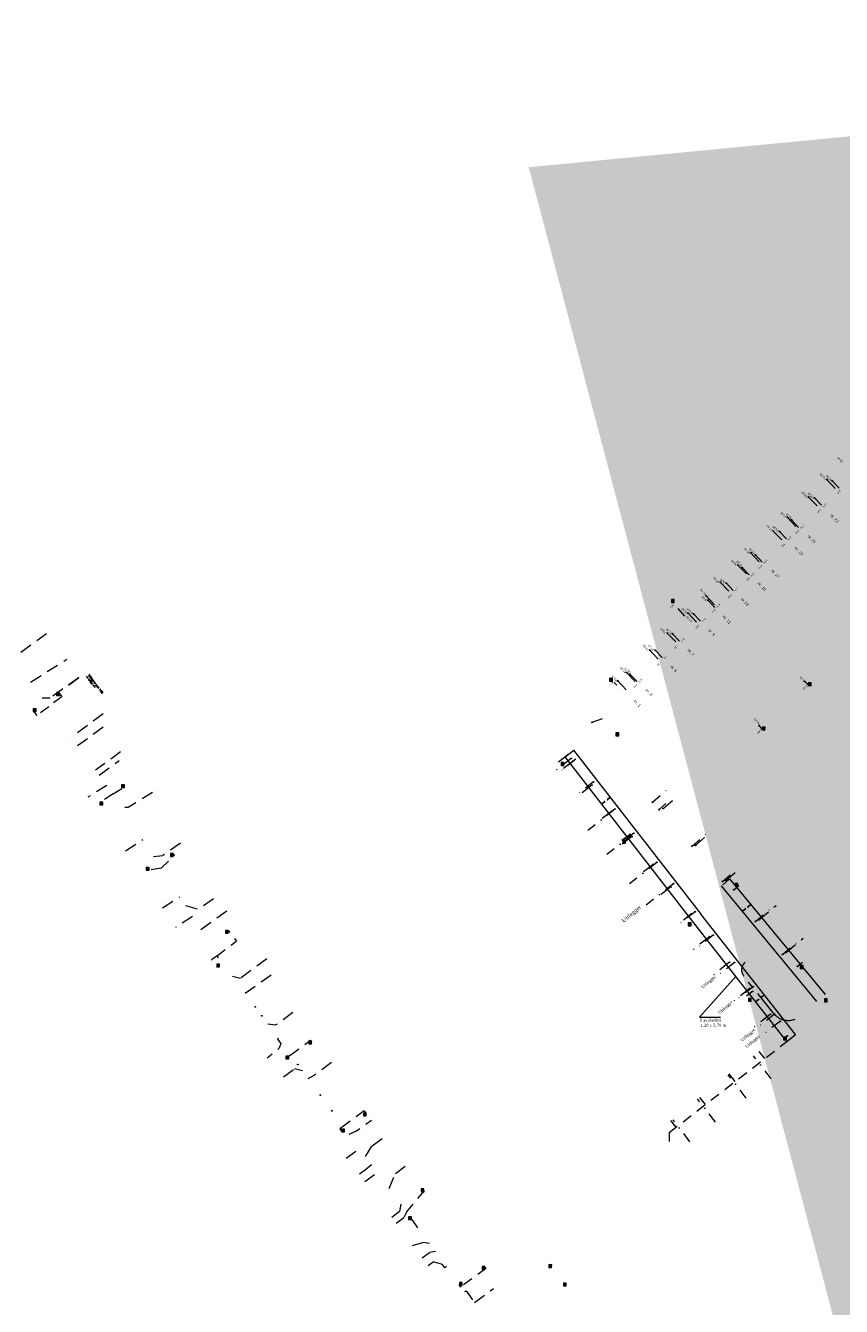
# Model space of a CAD drawing. Header units: inches. Extents: x 0 to 191500, y 0 to 342750.
# Tile 114 of 256: x 185922 to 186122, y 331423 to 331736. Entities that reach past the tile are written whole.
import ezdxf

# ---------------------------------------------------------------- set-up
doc = ezdxf.new("R2010")
doc.units = ezdxf.units.IN
doc.header["$MEASUREMENT"] = 0
for name, pattern in [('RI-DRAINAGE', [19.2, 6, -1.8, 1.8, -1.8, 2.4, -1.8, 1.8, -1.8]), ('RI-HWA_HUISAANSLUITING', [4.8, 3, -1.8]), ('RI-HWA_KOLKAANSLUITING', [4.3, 2.5, -1.8]), ('RI-VWA_HUISAANSLUITING', [6.1, 2.5, -1.8, 0, -1.8])]:
    doc.linetypes.add(name, pattern=pattern)
doc.layers.get('0').update_dxf_attribs({"lineweight": 20})
doc.layers.get('DefPoints').update_dxf_attribs({"lineweight": 20})
for name, color, linetype, lineweight in [('ECW', 150, 'Continuous', 20), ('N-WE-RI-DRAINAGE-G', 90, 'RI-DRAINAGE', 20), ('N-WE-RI-HWA-MAATVOERING-T25', 151, 'Continuous', 20), ('N-WE-RI-HWA_HUISAANSLUITING', 150, 'RI-HWA_HUISAANSLUITING', 20), ('N-WE-RI-HWA_INFILTRATIE', 4, 'Continuous', 20), ('N-WE-RI-HWA_KOLK-S', 150, 'Continuous', 20), ('N-WE-RI-HWA_KOLKAANSLUITING', 150, 'RI-HWA_KOLKAANSLUITING', 20), ('N-WE-RI-HWA_KOLKAANSLUITING_PVC_160-G', 150, 'RI-HWA_KOLKAANSLUITING', 20), ('N-WE-RI-INLAAT', 7, 'Continuous', 20), ('N-WE-RI-VWA-MAATVOERING-T25', 30, 'Continuous', 20), ('N-WE-RI-VWA_HUISAANSLUITING', 20, 'RI-VWA_HUISAANSLUITING', 20), ('Tekst algemeen', 7, 'Continuous', 20)]:
    doc.layers.add(name, color=color, linetype=linetype, lineweight=lineweight)
doc.styles.add('Verdana', font='arial.ttf')
doc.styles.add('vet', font='arial.ttf')
doc.dimstyles.get("Standard").update_dxf_attribs({"dimtxt": 0.18, "dimasz": 0.18, "dimexe": 0.18, "dimexo": 0.0625, "dimgap": 0.09, "dimtad": 0, "dimtih": 1, "dimtoh": 1, "dimdec": 4, "dimzin": 0, "dimdsep": 46, "dimtxsty": 'Standard', "dimcen": 0.09, "dimadec": 0, "dimazin": 0, "dimtfac": 1, "dimtdec": 4, "dimtofl": 0, "dimtmove": 0, "dimatfit": 3, "dimfxl": 1, "dimtolj": 1, "dimtzin": 0, "dimarcsym": 0})
doc.dimstyles.new('Waterblock1OP1', dxfattribs={"dimscale": 3, "dimtxt": 30, "dimasz": 20, "dimexe": 2, "dimexo": 1, "dimgap": 5, "dimtad": 1, "dimdec": 1, "dimdsep": 46, "dimtxsty": 'Verdana', "dimcen": -10, "dimse1": 1, "dimse2": 1, "dimadec": 0, "dimazin": 0, "dimtfac": 1, "dimtdec": 1, "dimtmove": 1, "dimatfit": 3, "dimfxl": 1, "dimtolj": 1, "dimtzin": 0, "dimarcsym": 0})
picture_1 = doc.add_image_def('image1.ecw', size_in_pixel=(220000, 285000))

# ---------------------------------------------------------------- blocks, each defined once
blk = doc.blocks.new('A$C2C270354')
h = blk.add_hatch(color=256)
h.dxf.hatch_style = 1
edge = h.paths.add_edge_path()
edge.add_arc((0, 0), 0.1, 0, 360)
blk.add_circle((0, 0), 0.1)
blk = doc.blocks.new('*D5330')
at = {"layer": 'DefPoints', "color": 0, "transparency": 16777216}
for p in [(186065.36, 331547.23, 62.84), (186063.22, 331545.58, 62.84), (186063.22, 331545.58)]:
    blk.add_point(p, dxfattribs=at)
at = {"layer": 'N-WE-RI-HWA-MAATVOERING-T25', "color": 0, "lineweight": -2, "transparency": 16777216}
for p, q in [((186063.37, 331545.69), (186064.06, 331546.23)), ((186065.21, 331547.12), (186064.52, 331546.59)), ((186065.39, 331547.18), (186065.47, 331547.09)), ((186063.26, 331545.53), (186063.33, 331545.44))]:
    blk.add_line(p, q, dxfattribs=at)
at = {"layer": 'N-WE-RI-HWA-MAATVOERING-T25', "color": 0, "transparency": 16777216}
for points in [[(186065.2, 331547.15), (186065.23, 331547.1), (186065.36, 331547.23)], [(186063.35, 331545.71), (186063.38, 331545.67), (186063.22, 331545.58)]]:
    blk.add_solid(points, dxfattribs=at)
at = {"layer": 'N-WE-RI-HWA-MAATVOERING-T25', "color": 0, "transparency": 16777216, "insert": (186064.29, 331546.41), "char_height": 0.18, "attachment_point": 5}
blk.add_mtext('\\A1;2.7000', dxfattribs=at)
blk = doc.blocks.new('*D5334')
at = {"layer": 'DefPoints', "color": 0, "transparency": 16777216}
for p in [(186100.91, 331497.21, 62.82), (186103.04, 331498.88, 62.82), (186103.04, 331498.88)]:
    blk.add_point(p, dxfattribs=at)
at = {"layer": 'N-WE-RI-HWA-MAATVOERING-T25', "color": 0, "lineweight": -2, "transparency": 16777216}
for p, q in [((186100.95, 331497.16), (186101.02, 331497.07)), ((186101.05, 331497.32), (186101.74, 331497.86)), ((186102.89, 331498.76), (186102.2, 331498.22)), ((186103.07, 331498.83), (186103.15, 331498.73))]:
    blk.add_line(p, q, dxfattribs=at)
at = {"layer": 'N-WE-RI-HWA-MAATVOERING-T25', "color": 0, "transparency": 16777216}
for points in [[(186101.03, 331497.34), (186101.07, 331497.3), (186100.91, 331497.21)], [(186102.88, 331498.79), (186102.91, 331498.74), (186103.04, 331498.88)]]:
    blk.add_solid(points, dxfattribs=at)
at = {"layer": 'N-WE-RI-HWA-MAATVOERING-T25', "color": 0, "transparency": 16777216, "insert": (186101.97, 331498.04), "char_height": 0.18, "attachment_point": 5}
blk.add_mtext('\\A1;2.7000', dxfattribs=at)
blk = doc.blocks.new('*D5335')
at = {"layer": 'DefPoints', "color": 0, "transparency": 16777216}
for p in [(186097.65, 331519.32, 62.59), (186099.73, 331521.04, 62.59), (186099.73, 331521.04)]:
    blk.add_point(p, dxfattribs=at)
at = {"layer": 'N-WE-RI-HWA-MAATVOERING-T25', "color": 0, "lineweight": -2, "transparency": 16777216}
for p, q in [((186099.69, 331521.09), (186099.62, 331521.18)), ((186097.61, 331519.37), (186097.53, 331519.46)), ((186097.79, 331519.43), (186098.47, 331520)), ((186099.59, 331520.92), (186098.91, 331520.36))]:
    blk.add_line(p, q, dxfattribs=at)
at = {"layer": 'N-WE-RI-HWA-MAATVOERING-T25', "color": 0, "transparency": 16777216}
for points in [[(186097.77, 331519.46), (186097.81, 331519.41), (186097.65, 331519.32)], [(186099.57, 331520.95), (186099.61, 331520.9), (186099.73, 331521.04)]]:
    blk.add_solid(points, dxfattribs=at)
at = {"layer": 'N-WE-RI-HWA-MAATVOERING-T25', "color": 0, "transparency": 16777216, "insert": (186098.69, 331520.18), "char_height": 0.18, "attachment_point": 5}
blk.add_mtext('\\A1;2.7000', dxfattribs=at)

msp = doc.modelspace()

# ---------------------------------------------------------------- linework, layer by layer
at = {"layer": 'N-WE-RI-DRAINAGE-G'}
msp.add_line((186105.14588, 331494.48763), (186097.95271, 331503.54171), dxfattribs=at)
for centre, radius, start, end in [((186099.79335, 331505.00316), 2.35028, 128.4492485, 218.4492485), ((186108.9131, 331497.3736), 4.74561, 217.4548288, 308.460686)]:
    msp.add_arc(centre, radius, start, end, dxfattribs=at)
at = {"layer": 'N-WE-RI-HWA_HUISAANSLUITING'}
for p, q in [((186118.28881, 331624.9301), (186121.03444, 331622.02123)), ((186113.83524, 331620.65442), (186116.61138, 331617.77466)), ((186108.66787, 331615.66958), (186111.41071, 331612.75808)), ((186105.21154, 331612.34206), (186107.98052, 331609.45541)), ((186099.68418, 331607.02108), (186102.41623, 331604.09946)), ((186096.56222, 331604.01518), (186099.3095, 331601.10787)), ((186092.23801, 331599.85001), (186094.98977, 331596.94694)), ((186088.76959, 331596.47167), (186091.49928, 331593.54784)), ((186084.35597, 331592.25544), (186087.10132, 331589.3463)), ((186079.26591, 331587.3844), (186082.01708, 331584.48077)), ((186074.96737, 331583.19914), (186077.7337, 331580.30995)), ((186069.31074, 331577.72023), (186072.06743, 331574.82184)), ((186067.15941, 331575.67444), (186069.92073, 331572.78046)), ((186060.88268, 331565.55408, 62.96249), (186063.41541, 331566.48965, 62.96249)), ((186055.0084, 331557.6623, 62.8733), (186052.63787, 331555.82367, 62.8733)), ((186056.23416, 331556.08194, 62.87078), (186052.67836, 331553.32399, 62.87078)), ((186060.83074, 331550.15561, 62.86135), (186057.03788, 331547.2138, 62.86135)), ((186078.279, 331544.45145, 30.9346), (186081.67196, 331547.40743, 30.9346)), ((186065.73376, 331543.83419, 62.85128), (186062.33599, 331541.19881, 62.85128)), ((186070.57549, 331537.59178, 62.84134), (186067.17773, 331534.95641, 62.84134)), ((186086.147, 331535.42035, 62.56421), (186089.53995, 331538.37633, 62.56421)), ((186075.84624, 331530.79625, 62.83052), (186072.60651, 331528.28346, 62.83052)), ((186093.60264, 331526.86256, 62.56421), (186096.9956, 331529.81854, 62.56421)), ((186080.13638, 331525.26501, 62.82172), (186076.89666, 331522.75221, 62.82172)), ((186101.68661, 331517.24201, 53.17728), (186105.91245, 331520.76227, 53.17728)), ((186089.61357, 331513.09526, 62.76209), (186085.67933, 331510.00952, 62.76209)), ((186108.31438, 331509.25345, 43.91141), (186112.54022, 331512.77371, 43.91141)), ((186094.51834, 331506.84181, 62.3628), (186090.58411, 331503.75607, 62.3628)), ((186099.51069, 331500.47671, 62.3628), (186095.57645, 331497.39097, 62.3628)), ((186104.49686, 331494.11948, 62.3628), (186100.56263, 331491.03374, 62.3628)), ((186103.09298, 331483.27088, 62.8583), (186101.74845, 331485.00875, 62.8583)), ((186095.85601, 331477.67189, 62.8583), (186094.40666, 331479.54524, 62.8583)), ((186088.57949, 331472.04229, 62.8583), (186087.22759, 331473.7897, 62.8583)), ((186081.42162, 331466.50449, 62.8583), (186080.16865, 331468.12401, 62.8583))]:
    msp.add_line(p, q, dxfattribs=at)
at = {"layer": 'N-WE-RI-HWA_HUISAANSLUITING', "flags": 128}
for points in [[(185927.39173, 331587.2341), (185919.20163, 331581.19434)], [(185923.47493, 331575.39961), (185932.37457, 331580.97154)], [(185935.27011, 331576.4824), (185928.25845, 331571.50339)], [(185932.7092, 331574.66389), (185935.27011, 331576.4824)], [(185926.32379, 331571.53646), (185928.25845, 331571.50339)], [(185941.21537, 331567.60809), (185933.44596, 331561.87857)], [(185934.92974, 331559.86651), (185941.80216, 331564.85103)], [(185945.49776, 331558.34104), (185939.3811, 331553.83033)], [(185940.27709, 331552.61533), (185945.10604, 331556.17641)], [(185942.11126, 331550.12814), (185937.43867, 331547.22695)], [(185953.3014, 331548.38216), (185947.30979, 331544.68127), (185945.7813, 331544.75537)], [(185946.69849, 331534.14789), (185950.89417, 331536.8675)], [(185960.17599, 331536.01748), (185955.8508, 331532.95435)], [(185953.55939, 331532.75574), (185955.8508, 331532.95435)], [(185955.782, 331520.13433), (185959.97768, 331522.85394)], [(185961.33749, 331520.7561), (185964.51571, 331519.86804), (185969.59986, 331523.46977)], [(185963.09046, 331518.0517), (185958.89478, 331515.33209)], [(185965.14494, 331514.88215), (185972.12632, 331519.90314)], [(185981.25966, 331507.70138), (185974.84363, 331502.96947)], [(185972.90263, 331503.45167), (185974.84363, 331502.96947)], [(185975.95932, 331499.3069), (185983.76349, 331504.81815)], [(185987.65326, 331494.56312), (185983.50871, 331491.5066)], [(185981.47917, 331491.82216), (185983.50871, 331491.5066)], [(185983.90862, 331488.02245), (185984.68877, 331486.98256), (185984.32686, 331485.83844), (185981.34435, 331483.42186)], [(185984.15006, 331488.20051), (185983.90862, 331488.02245)], [(185985.37815, 331478.84541), (185988.04769, 331480.81414)], [(185989.96668, 331480.31337), (185988.04769, 331480.81414)], [(185997.12004, 331482.34443), (185993.03865, 331479.32826)], [(185991.39115, 331478.38183), (185993.03865, 331479.32826)], [(186001.41877, 331464.77826), (186003.22324, 331465.63249), (186006.91932, 331468.1994)], [(186005.45044, 331459.31062), (186007.05715, 331461.96175)], [(186007.05715, 331461.96175), (186010.13334, 331464.19268)], [(186000.65695, 331458.88721), (186003.96872, 331461.32421)], [(186003.94758, 331455.07765), (186005.33581, 331456.09797)], [(186005.21654, 331453.17898), (186008.29533, 331455.44454)], [(186005.33581, 331456.09797), (186006.87288, 331457.37758)], [(186012.73166, 331455.19284), (186015.502, 331457.22438)], [(186011.19949, 331451.49792), (186012.73166, 331455.19284)], [(186013.7736, 331445.85232), (186011.82615, 331444.42354)], [(186014.04438, 331447.63183), (186013.7736, 331445.85232)], [(186012.92008, 331443.01667), (186014.7706, 331444.37016)], [(186015.46683, 331445.69879), (186014.7706, 331444.37016)], [(186016.90404, 331437.58587), (186019.41564, 331438.29591)], [(186021.09734, 331438.04717), (186019.41564, 331438.29591)], [(186019.2521, 331434.55484), (186019.2521, 331434.55484), (186021.03934, 331435.87271)], [(186020.76775, 331432.68449), (186021.95712, 331433.5597)], [(186022.51979, 331436.11413), (186021.03934, 331435.87271)], [(186024.26562, 331432.90579), (186021.95712, 331433.5597)], [(186025.24614, 331432.40913), (186024.85486, 331432.09784), (186024.26562, 331432.90579)], [(186032.09832, 331423.61547), (186036.75967, 331427.06683)], [(186029.75055, 331426.28784), (186030.01561, 331426.42835), (186032.09832, 331423.61547)]]:
    msp.add_lwpolyline(points, dxfattribs=at)
at = {"layer": 'N-WE-RI-HWA_INFILTRATIE'}
for p, q in [((186054.28539, 331557.10152, 62.8733), (186056.41887, 331558.75629, 62.8733)), ((186087.59507, 331518.56109, 62.7453), (186056.41887, 331558.75629, 62.8733)), ((186085.46159, 331516.90632, 62.7453), (186054.28539, 331557.10152, 62.8733)), ((186115.86254, 331497.27888, 62.6095), (186092.52704, 331525.51698, 62.5784)), ((186092.8459, 331525.75947, 62.5784), (186094.4205, 331527.14895, 62.5784)), ((186117.94383, 331498.99883, 62.6095), (186094.60833, 331527.23693, 62.5784)), ((186110.66672, 331489.14541, 62.8583), (186087.58912, 331518.56871, 62.7453)), ((186108.54224, 331487.47911, 62.8583), (186085.46464, 331516.90241, 62.7453)), ((186108.54224, 331487.47911, 62.8583), (186110.66672, 331489.14541, 62.8583))]:
    msp.add_line(p, q, dxfattribs=at)
at = {"layer": 'N-WE-RI-HWA_KOLK-S'}
for p, q in [((186080.28048, 331595.59059), (186080.26595, 331594.89429)), ((186080.26595, 331594.89429), (186080.97678, 331595.57606)), ((186080.26595, 331594.89429), (186080.96225, 331594.87976)), ((186080.28048, 331595.59059), (186080.96225, 331594.87976)), ((186080.97678, 331595.57606), (186080.28048, 331595.59059)), ((186080.96225, 331594.87976), (186080.97678, 331595.57606)), ((186065.13651, 331576.28545), (186065.12198, 331575.58915)), ((186065.12198, 331575.58915), (186065.83281, 331576.27093)), ((186065.12198, 331575.58915), (186065.81828, 331575.57462)), ((186065.13651, 331576.28545), (186065.81828, 331575.57462)), ((186065.83281, 331576.27093), (186065.13651, 331576.28545)), ((186065.81828, 331575.57462), (186065.83281, 331576.27093)), ((186113.77133, 331575.2209), (186113.7568, 331574.5246)), ((186113.7568, 331574.5246), (186114.46763, 331575.20638)), ((186113.7568, 331574.5246), (186114.4531, 331574.51007)), ((186113.77133, 331575.2209), (186114.4531, 331574.51007)), ((186114.46763, 331575.20638), (186113.77133, 331575.2209)), ((186114.4531, 331574.51007), (186114.46763, 331575.20638)), ((185929.83876, 331572.80674), (185929.83726, 331572.11029)), ((185929.83726, 331572.11029), (185930.53521, 331572.80525)), ((185929.83726, 331572.11029), (185930.53371, 331572.10879)), ((185929.83876, 331572.80674), (185930.53371, 331572.10879)), ((185930.53521, 331572.80525), (185929.83876, 331572.80674)), ((185930.53371, 331572.10879), (185930.53521, 331572.80525)), ((185924.10776, 331568.86774), (185924.10626, 331568.17129)), ((185924.10626, 331568.17129), (185924.80421, 331568.86625)), ((185924.10626, 331568.17129), (185924.80271, 331568.16979)), ((185924.10776, 331568.86774), (185924.80271, 331568.16979)), ((185924.80421, 331568.86625), (185924.10776, 331568.86774)), ((185924.80271, 331568.16979), (185924.80421, 331568.86625)), ((186066.67802, 331562.97187, 62.88), (186066.67653, 331562.27542, 62.88)), ((186066.67653, 331562.27542, 62.88), (186067.37447, 331562.97038, 62.88)), ((186066.67653, 331562.27542, 62.88), (186067.37298, 331562.27393, 62.88)), ((186066.67802, 331562.97187, 62.88), (186067.37298, 331562.27393, 62.88)), ((186067.37447, 331562.97038, 62.88), (186066.67802, 331562.97187, 62.88)), ((186067.37298, 331562.27393, 62.88), (186067.37447, 331562.97038, 62.88)), ((186102.47782, 331564.36992), (186102.46329, 331563.67362)), ((186102.46329, 331563.67362), (186103.17413, 331564.3554)), ((186102.46329, 331563.67362), (186103.1596, 331563.65909)), ((186102.47782, 331564.36992), (186103.1596, 331563.65909)), ((186103.17413, 331564.3554), (186102.47782, 331564.36992)), ((186103.1596, 331563.65909), (186103.17413, 331564.3554)), ((186053.28332, 331555.71847, 62.8209), (186053.28183, 331555.02202, 62.8209)), ((186053.28183, 331555.02202, 62.8209), (186053.97977, 331555.71698, 62.8209)), ((186053.28332, 331555.71847, 62.8209), (186053.97828, 331555.02053, 62.8209)), ((186053.97977, 331555.71698, 62.8209), (186053.28332, 331555.71847, 62.8209)), ((186053.97828, 331555.02053, 62.8209), (186053.97977, 331555.71698, 62.8209)), ((186053.28183, 331555.02202, 62.8209), (186053.97828, 331555.02053, 62.8209)), ((185945.73776, 331550.25974), (185945.73626, 331549.56329)), ((185945.73626, 331549.56329), (185946.43421, 331550.25825)), ((185945.73626, 331549.56329), (185946.43271, 331549.56179)), ((185945.73776, 331550.25974), (185946.43271, 331549.56179)), ((185946.43421, 331550.25825), (185945.73776, 331550.25974)), ((185946.43271, 331549.56179), (185946.43421, 331550.25825)), ((185940.42476, 331546.02674), (185940.42326, 331545.33029)), ((185940.42326, 331545.33029), (185941.12121, 331546.02525)), ((185940.42326, 331545.33029), (185941.11971, 331545.32879)), ((185940.42476, 331546.02674), (185941.11971, 331545.32879)), ((185941.12121, 331546.02525), (185940.42476, 331546.02674)), ((185941.11971, 331545.32879), (185941.12121, 331546.02525)), ((186068.36482, 331536.69187, 62.7549), (186068.36333, 331535.99542, 62.7549)), ((186068.36333, 331535.99542, 62.7549), (186069.06127, 331536.69038, 62.7549)), ((186068.36333, 331535.99542, 62.7549), (186069.05978, 331535.99393, 62.7549)), ((186068.36482, 331536.69187, 62.7549), (186069.05978, 331535.99393, 62.7549)), ((186069.06127, 331536.69038, 62.7549), (186068.36482, 331536.69187, 62.7549)), ((186069.05978, 331535.99393, 62.7549), (186069.06127, 331536.69038, 62.7549)), ((185957.68176, 331533.42674), (185957.68026, 331532.73029)), ((185957.68026, 331532.73029), (185958.37821, 331533.42525)), ((185957.68026, 331532.73029), (185958.37671, 331532.72879)), ((185957.68176, 331533.42674), (185958.37671, 331532.72879)), ((185958.37821, 331533.42525), (185957.68176, 331533.42674)), ((185958.37671, 331532.72879), (185958.37821, 331533.42525)), ((185951.78676, 331530.04274), (185951.78526, 331529.34629)), ((185951.78526, 331529.34629), (185952.48321, 331530.04125)), ((185951.78526, 331529.34629), (185952.48171, 331529.34479)), ((185951.78676, 331530.04274), (185952.48171, 331529.34479)), ((185952.48321, 331530.04125), (185951.78676, 331530.04274)), ((185952.48171, 331529.34479), (185952.48321, 331530.04125)), ((186095.86962, 331526.14967, 62.482), (186095.86813, 331525.45322, 62.482)), ((186095.86813, 331525.45322, 62.482), (186096.56607, 331526.14818, 62.482)), ((186095.86813, 331525.45322, 62.482), (186096.56458, 331525.45173, 62.482)), ((186095.86962, 331526.14967, 62.482), (186096.56458, 331525.45173, 62.482)), ((186096.56607, 331526.14818, 62.482), (186095.86962, 331526.14967, 62.482)), ((186096.56458, 331525.45173, 62.482), (186096.56607, 331526.14818, 62.482)), ((186084.37692, 331516.48457, 62.6721), (186084.37543, 331515.78812, 62.6721)), ((186084.37543, 331515.78812, 62.6721), (186085.07337, 331516.48308, 62.6721)), ((186084.37543, 331515.78812, 62.6721), (186085.07188, 331515.78663, 62.6721)), ((186084.37692, 331516.48457, 62.6721), (186085.07188, 331515.78663, 62.6721)), ((186085.07337, 331516.48308, 62.6721), (186084.37692, 331516.48457, 62.6721)), ((186085.07188, 331515.78663, 62.6721), (186085.07337, 331516.48308, 62.6721)), ((185971.14476, 331514.63774), (185971.14326, 331513.94129)), ((185971.14326, 331513.94129), (185971.84121, 331514.63625)), ((185971.14326, 331513.94129), (185971.83971, 331513.93979)), ((185971.14476, 331514.63774), (185971.83971, 331513.93979)), ((185971.84121, 331514.63625), (185971.14476, 331514.63774)), ((185971.83971, 331513.93979), (185971.84121, 331514.63625)), ((185969.02076, 331506.39374), (185969.01926, 331505.69729)), ((185969.01926, 331505.69729), (185969.71721, 331506.39225)), ((185969.01926, 331505.69729), (185969.71571, 331505.69579)), ((185969.02076, 331506.39374), (185969.71571, 331505.69579)), ((185969.71721, 331506.39225), (185969.02076, 331506.39374)), ((185969.71571, 331505.69579), (185969.71721, 331506.39225)), ((186111.78272, 331506.04487, 62.47), (186111.78123, 331505.34842, 62.47)), ((186111.78123, 331505.34842, 62.47), (186112.47917, 331506.04338, 62.47)), ((186111.78272, 331506.04487, 62.47), (186112.47768, 331505.34693, 62.47)), ((186112.47917, 331506.04338, 62.47), (186111.78272, 331506.04487, 62.47)), ((186112.47768, 331505.34693, 62.47), (186112.47917, 331506.04338, 62.47)), ((186111.78123, 331505.34842, 62.47), (186112.47768, 331505.34693, 62.47)), ((186099.12992, 331497.98907, 62.5958), (186099.12843, 331497.29262, 62.5958)), ((186099.12843, 331497.29262, 62.5958), (186099.82637, 331497.98758, 62.5958)), ((186099.12843, 331497.29262, 62.5958), (186099.82488, 331497.29113, 62.5958)), ((186099.12992, 331497.98907, 62.5958), (186099.82488, 331497.29113, 62.5958)), ((186099.82637, 331497.98758, 62.5958), (186099.12992, 331497.98907, 62.5958)), ((186099.82488, 331497.29113, 62.5958), (186099.82637, 331497.98758, 62.5958)), ((186117.72062, 331497.89137, 62.6089), (186117.71913, 331497.19492, 62.6089)), ((186117.71913, 331497.19492, 62.6089), (186118.41707, 331497.88988, 62.6089)), ((186117.71913, 331497.19492, 62.6089), (186118.41558, 331497.19343, 62.6089)), ((186117.72062, 331497.89137, 62.6089), (186118.41558, 331497.19343, 62.6089)), ((186118.41707, 331497.88988, 62.6089), (186117.72062, 331497.89137, 62.6089)), ((186118.41558, 331497.19343, 62.6089), (186118.41707, 331497.88988, 62.6089)), ((185991.51276, 331487.58674), (185991.51126, 331486.89029)), ((185991.51126, 331486.89029), (185992.20921, 331487.58525)), ((185991.51126, 331486.89029), (185992.20771, 331486.88879)), ((185991.51276, 331487.58674), (185992.20771, 331486.88879)), ((185992.20921, 331487.58525), (185991.51276, 331487.58674)), ((185992.20771, 331486.88879), (185992.20921, 331487.58525)), ((186107.71372, 331488.52997, 62.8158), (186107.71223, 331487.83352, 62.8158)), ((186107.71223, 331487.83352, 62.8158), (186108.41017, 331488.52848, 62.8158)), ((186107.71223, 331487.83352, 62.8158), (186108.40868, 331487.83203, 62.8158)), ((186107.71372, 331488.52997, 62.8158), (186108.40868, 331487.83203, 62.8158)), ((186108.41017, 331488.52848, 62.8158), (186107.71372, 331488.52997, 62.8158)), ((186108.40868, 331487.83203, 62.8158), (186108.41017, 331488.52848, 62.8158)), ((185985.94464, 331483.90431, 63.45182), (185985.94314, 331483.20786, 63.45182)), ((185985.94314, 331483.20786, 63.45182), (185986.64109, 331483.90282, 63.45182)), ((185985.94464, 331483.90431, 63.45182), (185986.63959, 331483.20636, 63.45182)), ((185986.64109, 331483.90282, 63.45182), (185985.94464, 331483.90431, 63.45182)), ((185986.63959, 331483.20636, 63.45182), (185986.64109, 331483.90282, 63.45182)), ((185985.94314, 331483.20786, 63.45182), (185986.63959, 331483.20636, 63.45182)), ((186004.89176, 331469.93674), (186004.89026, 331469.24029)), ((186004.89026, 331469.24029), (186005.58821, 331469.93525)), ((186004.89026, 331469.24029), (186005.58671, 331469.23879)), ((186004.89176, 331469.93674), (186005.58671, 331469.23879)), ((186005.58821, 331469.93525), (186004.89176, 331469.93674)), ((186005.58671, 331469.23879), (186005.58821, 331469.93525)), ((185999.56534, 331466.02358, 63.41814), (185999.56385, 331465.32713, 63.41814)), ((185999.56385, 331465.32713, 63.41814), (186000.26179, 331466.02208, 63.41814)), ((185999.56385, 331465.32713, 63.41814), (186000.2603, 331465.32563, 63.41814)), ((185999.56534, 331466.02358, 63.41814), (186000.2603, 331465.32563, 63.41814)), ((186000.26179, 331466.02208, 63.41814), (185999.56534, 331466.02358, 63.41814)), ((186000.2603, 331465.32563, 63.41814), (186000.26179, 331466.02208, 63.41814)), ((186019.01576, 331451.42374), (186019.01426, 331450.72729)), ((186019.01426, 331450.72729), (186019.71221, 331451.42225)), ((186019.01426, 331450.72729), (186019.71071, 331450.72579)), ((186019.01576, 331451.42374), (186019.71071, 331450.72579)), ((186019.71221, 331451.42225), (186019.01576, 331451.42374)), ((186019.71071, 331450.72579), (186019.71221, 331451.42225)), ((186015.96275, 331444.57786), (186015.96126, 331443.88141)), ((186015.96126, 331443.88141), (186016.65921, 331444.57636)), ((186015.96126, 331443.88141), (186016.65771, 331443.87991)), ((186015.96275, 331444.57786), (186016.65771, 331443.87991)), ((186016.65921, 331444.57636), (186015.96275, 331444.57786)), ((186016.65771, 331443.87991), (186016.65921, 331444.57636)), ((186033.94376, 331432.39974), (186033.94226, 331431.70329)), ((186033.94226, 331431.70329), (186034.64021, 331432.39825)), ((186033.94226, 331431.70329), (186034.63871, 331431.70179)), ((186033.94376, 331432.39974), (186034.63871, 331431.70179)), ((186034.64021, 331432.39825), (186033.94376, 331432.39974)), ((186034.63871, 331431.70179), (186034.64021, 331432.39825)), ((186050.27676, 331432.86874), (186050.27526, 331432.17229)), ((186050.27526, 331432.17229), (186050.97321, 331432.86725)), ((186050.27526, 331432.17229), (186050.97171, 331432.17079)), ((186050.27676, 331432.86874), (186050.97171, 331432.17079)), ((186050.97321, 331432.86725), (186050.27676, 331432.86874)), ((186050.97171, 331432.17079), (186050.97321, 331432.86725)), ((186028.39676, 331428.53674), (186028.39526, 331427.84029)), ((186028.39526, 331427.84029), (186029.09321, 331428.53525)), ((186028.39526, 331427.84029), (186029.09171, 331427.83879)), ((186028.39676, 331428.53674), (186029.09171, 331427.83879)), ((186029.09321, 331428.53525), (186028.39676, 331428.53674)), ((186029.09171, 331427.83879), (186029.09321, 331428.53525)), ((186053.82976, 331428.36774), (186053.82826, 331427.67129)), ((186053.82826, 331427.67129), (186054.52621, 331428.36625)), ((186053.82826, 331427.67129), (186054.52471, 331427.66979)), ((186053.82976, 331428.36774), (186054.52471, 331427.66979)), ((186054.52621, 331428.36625), (186053.82976, 331428.36774)), ((186054.52471, 331427.66979), (186054.52621, 331428.36625))]:
    msp.add_line(p, q, dxfattribs=at)
at = {"layer": 'N-WE-RI-HWA_KOLKAANSLUITING'}
for p, q in [((186083.59408, 331591.53897), (186080.89734, 331594.49322)), ((186066.92299, 331574.59793), (186066.23088, 331575.31972)), ((186112.94673, 331575.52855), (186113.6246, 331574.79336)), ((186101.72794, 331564.72407), (186102.40176, 331563.98518)), ((186055.74385, 331556.71409, 62.87179), (186052.18805, 331553.95614, 62.87179)), ((186070.14648, 331538.14491, 62.84222), (186067.77595, 331536.30628, 62.84222)), ((186095.55707, 331524.59219, 62.56573), (186096.78641, 331525.61627, 62.56573)), ((186085.22327, 331518.70653, 62.81127), (186081.90452, 331516.13245, 62.81127)), ((186111.13022, 331505.85947, 39.97476), (186112.35956, 331506.88355, 39.97476)), ((186100.13396, 331499.68205, 62.3628), (186098.6577, 331498.52418, 62.3628)), ((186108.6488, 331488.82587, 62.8003), (186107.86195, 331488.20872, 62.8003))]:
    msp.add_line(p, q, dxfattribs=at)
at = {"layer": 'N-WE-RI-HWA_KOLKAANSLUITING', "flags": 128}
for points in [[(185931.11628, 331571.76937), (185927.90073, 331569.39808)], [(185930.2212, 331572.44343), (185930.47074, 331572.64475), (185931.11628, 331571.76937)], [(185924.42021, 331568.5331), (185924.11758, 331568.36277), (185924.98124, 331567.19163)], [(185927.92628, 331569.36343), (185924.98124, 331567.19163)], [(185943.66, 331548.028), (185946.57795, 331549.80126), (185946.40526, 331550.08463), (185946.1202, 331549.89643)], [(185943.66, 331548.028), (185940.21847, 331545.83503), (185940.46764, 331545.41667), (185940.81473, 331545.65952)], [(185955.43592, 331529.86072), (185958.67814, 331533.02859), (185958.41998, 331533.38964), (185958.06804, 331533.06168)], [(185955.43592, 331529.86072), (185951.88046, 331529.28079), (185951.72709, 331529.55142), (185952.07478, 331529.73044)], [(185969.09014, 331508.43504), (185973.88887, 331512.09157), (185971.89511, 331514.61408), (185971.52726, 331514.27444)], [(185969.46375, 331507.82761), (185969.09014, 331508.43504), (185967.75327, 331507.46655), (185969.06775, 331505.72983), (185969.4032, 331506.03043)], [(185987.11772, 331484.17646), (185991.99801, 331487.8071), (185992.24574, 331487.46988), (185991.8952, 331487.22343)], [(185987.11772, 331484.17646), (185986.32708, 331483.541)], [(186005.11982, 331470.48978), (185999.99443, 331466.70991)], [(186005.11982, 331470.48978), (186005.57951, 331469.81975), (186005.2742, 331469.57343)], [(185999.99443, 331466.70991), (185999.10467, 331466.0956), (185999.60658, 331465.39818), (185999.95761, 331465.65481)], [(186015.46683, 331445.69879), (186019.45179, 331450.5403), (186019.9574, 331450.91465), (186019.7127, 331451.28613), (186019.40204, 331451.05868)], [(186018.25245, 331441.91325), (186016.52117, 331444.37225), (186016.34851, 331444.21808)], [(186034.88513, 331431.92851), (186028.86152, 331427.49599)], [(186034.3262, 331432.03643), (186034.63727, 331432.26534)], [(186034.63727, 331432.26534), (186034.88513, 331431.92851)], [(186028.86152, 331427.49599), (186028.73251, 331427.39735), (186028.33174, 331427.96776), (186028.70921, 331428.2021)]]:
    msp.add_lwpolyline(points, dxfattribs=at)
at = {"layer": 'N-WE-RI-HWA_KOLKAANSLUITING_PVC_160-G'}
for q in [(186109.2622, 331488.0438, 62.8583), (186079.70835, 331462.99694, 62.8583)]:
    msp.add_line((186079.70835, 331465.19149, 62.8583), q, dxfattribs=at)
at = {"layer": 'N-WE-RI-VWA_HUISAANSLUITING'}
for p, q in [((186119.63105, 331624.63693), (186121.52042, 331622.63874)), ((186115.26121, 331620.43377), (186117.17612, 331618.46004)), ((186109.67687, 331615.05997), (186111.55052, 331613.04702)), ((186106.72258, 331612.21706), (186108.63526, 331610.24117)), ((186100.82054, 331606.54343), (186102.6898, 331604.52641)), ((186097.57803, 331603.42317), (186099.46699, 331601.42458)), ((186093.64051, 331599.63604), (186095.53918, 331597.64669)), ((186089.16539, 331595.41737), (186091.0579, 331593.42539)), ((186085.64826, 331592.07787), (186087.55759, 331590.09874)), ((186080.53573, 331587.22353), (186082.43689, 331585.23656)), ((186076.29845, 331583.1895), (186078.2044, 331581.20712)), ((186070.13609, 331577.335), (186072.03575, 331575.34659)), ((186056.8975, 331556.529, 62.9026), (186052.56942, 331553.13522, 62.9026)), ((186061.2273, 331551.0072, 62.58356), (186056.89922, 331547.61343, 62.58356)), ((186075.66795, 331545.98181, 62.77842), (186079.7919, 331549.62091, 62.77842)), ((186066.46016, 331544.33431, 62.57201), (186059.79649, 331539.10913, 62.57201)), ((186077.25592, 331544.18227, 62.77842), (186078.94681, 331545.67437, 62.60984)), ((186071.11272, 331538.4009, 62.56175), (186064.44905, 331533.17573, 62.56175)), ((186085.31628, 331535.26492, 62.5727), (186089.44023, 331538.90402, 62.5727)), ((186076.69085, 331531.28711, 62.54944), (186070.02718, 331526.06194, 62.54944)), ((186092.75764, 331526.61517, 62.5813), (186095.98182, 331529.46028, 62.5813)), ((186080.77762, 331526.07526, 62.85537), (186074.11395, 331520.85009, 62.85537)), ((186086.07412, 331519.22206, 62.4838), (186081.72575, 331515.85432, 62.4838)), ((186100.82632, 331516.84074, 52.27692), (186105.05216, 331520.361, 52.27692)), ((186090.5297, 331513.46908, 62.4838), (186086.18133, 331510.10134, 62.4838)), ((186107.44779, 331508.74334, 43.40629), (186111.67363, 331512.26361, 43.40629)), ((186095.69143, 331506.80435, 62.4838), (186091.34306, 331503.43661, 62.4838)), ((186100.28371, 331500.87487, 62.4838), (186095.93534, 331497.50713, 62.4838)), ((186105.51279, 331494.12317, 62.4838), (186101.16441, 331490.75543, 62.4838)), ((186106.85985, 331492.38385, 62.4838), (186102.51148, 331489.01611, 62.4838)), ((186104.70786, 331478.33393, 31.4037), (186100.3818, 331483.92557, 31.4037)), ((186098.6016, 331473.60972), (186094.17253, 331479.3345)), ((186091.04416, 331467.76279), (186086.69324, 331473.38655)), ((186084.81607, 331462.94433, 31.4037), (186080.69043, 331468.27692, 31.4037))]:
    msp.add_line(p, q, dxfattribs=at)
at = {"layer": 'Tekst algemeen', "ltscale": 4}
msp.add_line((186096.06943, 331503.3816, 62.79723), (186087.16686, 331493.40136), dxfattribs=at)
at = {"layer": 'Tekst algemeen', "ltscale": 2}
msp.add_line((186087.16686, 331493.40136), (186092.30622, 331493.40136), dxfattribs=at)

# ---------------------------------------------------------------- block references
at = {"layer": 'N-WE-RI-INLAAT'}
for p, rotation in [((186118.28881, 331624.9301), 358.9913963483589), ((186119.63105, 331624.63693), 358.9913963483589), ((186113.83524, 331620.65442), 358.9913963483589), ((186115.26121, 331620.43377), 358.9913963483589), ((186108.66787, 331615.66958), 358.9913963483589), ((186109.67687, 331615.05997), 358.9913963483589), ((186105.21154, 331612.34206), 358.9913963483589), ((186106.72258, 331612.21706), 358.9913963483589), ((186099.68418, 331607.02108), 358.9913963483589), ((186100.82054, 331606.54343), 358.9913963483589), ((186096.56222, 331604.01518), 358.9913963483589), ((186097.57803, 331603.42317), 358.9913963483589), ((186092.23801, 331599.85001), 358.9913963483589), ((186093.64051, 331599.63604), 358.9913963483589), ((186088.76959, 331596.47167), 358.9913963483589), ((186089.16539, 331595.41737), 358.9913963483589), ((186084.35597, 331592.25544), 358.9913963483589), ((186085.64826, 331592.07787), 358.9913963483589), ((186079.26591, 331587.3844), 358.9913963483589), ((186080.53573, 331587.22353), 358.9913963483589), ((186074.96737, 331583.19914), 358.9913963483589), ((186076.29845, 331583.1895), 358.9913963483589), ((186069.31074, 331577.72023), 358.9913963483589), ((186070.13609, 331577.335), 358.9913963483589), ((186067.15941, 331575.67444), 358.9913963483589), ((186112.94673, 331575.52855), 358.9913963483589), ((186060.88268, 331565.55408, 62.96249), 0.06357443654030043), ((186101.72794, 331564.72407), 358.9913963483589), ((186055.74385, 331556.70159, 62.87179), 0.06357443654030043), ((186056.23416, 331556.08194, 62.87078), 0.06357443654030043), ((186060.83074, 331550.15561, 62.86135), 0.06357443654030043), ((186061.2273, 331551.0072, 62.58356), 0.06357443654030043), ((186065.73376, 331543.83419, 62.85128), 0.06357443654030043), ((186066.46016, 331544.33431, 62.57201), 0.06357443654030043), ((186075.66795, 331545.98181, 62.77842), 0.06357443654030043), ((186077.25592, 331544.18227, 62.77842), 0.06357443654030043), ((186078.279, 331544.45145, 30.9346), 0.06357443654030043), ((186070.14648, 331538.14491, 62.84222), 0.06357443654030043), ((186070.57549, 331537.59178, 62.84134), 0.06357443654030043), ((186071.11272, 331538.4009, 62.56175), 0.06357443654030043), ((186085.31628, 331535.26492, 62.5727), 0.06357443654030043), ((186086.147, 331535.42035, 62.56421), 0.06357443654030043), ((186075.84624, 331530.79625, 62.83052), 0.06357443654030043), ((186076.69085, 331531.28711, 62.54944), 0.06357443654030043), ((186080.13638, 331525.26501, 62.82172), 0.06357443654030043), ((186080.77762, 331526.07526, 62.85537), 0.06357443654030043), ((186092.75764, 331526.61517, 62.5813), 0.06357443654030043), ((186093.60264, 331526.86256, 62.56421), 0.06357443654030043), ((186095.54457, 331524.59219, 62.56573), 0.06357443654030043), ((186085.22327, 331518.70653, 62.81127), 0.06357443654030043), ((186086.07412, 331519.22206, 62.4838), 0.06357443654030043), ((186100.82632, 331516.84074, 52.27692), 0.06357443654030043), ((186101.68661, 331517.24201, 53.17728), 0.06357443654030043), ((186089.61357, 331513.09526, 62.76209), 0.06357443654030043), ((186090.5297, 331513.46908, 62.4838), 0.06357443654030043), ((186107.44779, 331508.74334, 43.40629), 0.06357443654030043), ((186108.31438, 331509.25345, 43.91141), 0.06357443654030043), ((186094.51834, 331506.84181, 62.3628), 0.06357443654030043), ((186095.69143, 331506.80435, 62.4838), 0.06357443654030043), ((186111.13022, 331505.85947, 39.97476), 0.06357443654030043), ((186099.51069, 331500.47671, 62.3628), 0.06357443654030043), ((186100.13396, 331499.68205, 62.3628), 0.06357443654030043), ((186100.28371, 331500.87487, 62.4838), 0.06357443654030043), ((185978.45215, 331495.92669), 0.06357443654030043), ((185980.05469, 331493.7537), 0.06357443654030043), ((186104.49686, 331494.11948, 62.3628), 0.06357443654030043), ((186105.51279, 331494.12317, 62.4838), 0.06357443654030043), ((186106.85985, 331492.38385, 62.4838), 0.06357443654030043), ((186108.6488, 331488.82587, 62.8003), 0.06357443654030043), ((185988.83897, 331481.84251), 0.06357443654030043), ((185994.35881, 331474.35777), 0.06357443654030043), ((185997.20777, 331470.49469), 0.06357443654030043)]:
    msp.add_blockref('A$C2C270354', p, dxfattribs=dict(at, rotation=rotation))

# ---------------------------------------------------------------- texts
at = {"layer": 'N-WE-RI-HWA-MAATVOERING-T25', "attachment_point": 1, "style": 'vet'}
for s, insert, char_height, width, rotation in [('{\\C256;13,40}', (186121.98214, 331628.97122), 0.5, 2.8923979, 133.9555366), ('{\\C256;19,50}', (186117.69273, 331624.91987), 0.5, 2.8923979, 133.9555366), ('{\\C256;25,50}', (186113.21675, 331620.49728), 0.5, 2.8923979, 133.9555366), ('{\\C256;2,75}', (186121.75981, 331622.17383), 0.4, 0.376963, 225.2307599), ('{\\C256;32,60}', (186108.11222, 331615.48513), 0.5, 2.8923979, 133.9555366), ('{\\C256;4,00}', (186116.98199, 331617.43998), 0.4, 0.376963, 225.2307599), ('{\\C256;37,40}', (186104.68627, 331612.22415), 0.5, 2.8923979, 133.9555366), ('{\\C256;4,00}', (186111.60446, 331612.36195), 0.4, 0.376963, 225.2307599), ('{\\C256;4,00}', (186108.20636, 331609.10965), 0.4, 0.376963, 225.2307599), ('{\\C256;45,10}', (186099.13113, 331606.69056), 0.5, 2.8923979, 133.9555366), ('{\\C256;49,40}', (186095.9944, 331603.78594), 0.5, 2.8923979, 133.9555366), ('{\\C256;4,00}', (186102.52209, 331603.77668), 0.4, 0.376963, 225.2307599), ('{\\C256;55,45}', (186091.62163, 331599.56329), 0.5, 2.8923979, 133.9555366), ('{\\C256;4,00}', (186099.56579, 331600.80148), 0.4, 0.376963, 225.2307599), ('{\\C256;61,60}', (186088.43347, 331596.65258), 0.5, 2.8923979, 133.9555366), ('{\\C256;4,00}', (186095.07539, 331596.61274), 0.4, 0.376963, 225.2307599), ('{\\C256;4,00}', (186079.88469, 331593.8048), 0.4, 0.376963, 39.5679873), ('{\\C256;66,50}', (186083.90974, 331592.01447), 0.5, 2.8923979, 133.9555366), ('{\\C256;4,00}', (186092.33967, 331594.28114), 0.4, 0.376963, 225.2307599), ('{\\C256;67,45}', (186085.02255, 331590.03425), 0.5, 2.8923979, 133.9555366), ('{\\C256;73,50}', (186078.65914, 331587.13676), 0.5, 2.8923979, 133.9555366), ('{\\C256;4,00}', (186087.16859, 331589.14336), 0.4, 0.376963, 225.2307599), ('79,50', (186074.43933, 331583.03444), 0.5, 2.8923979, 133.9555366), ('{\\C256;4,00}', (186081.90488, 331584.21784), 0.4, 0.376963, 225.2307599), ('87,35', (186068.84559, 331577.51955), 0.5, 2.8923979, 133.9555366), ('{\\C256;4,00}', (186077.71671, 331580.08937), 0.4, 0.376963, 225.2307599), ('{\\C256;1,00}', (186065.14598, 331574.83659), 0.4, 0.376963, 42.6264581), ('90,25', (186066.7448, 331575.42038), 0.5, 2.8923979, 133.9555366), ('{\\C256;4,00}', (186072.00396, 331574.64843), 0.4, 0.376963, 225.2307599), ('{\\C256;9,15}', (186112.53651, 331575.49156), 0.5, 2.8923979, 134.0594915), ('{\\C256;1,00}', (186113.78645, 331574.39112), 0.5, 2.8923979, 222.2336919), ('{\\C256;24,75}', (186101.64124, 331564.97548), 0.5, 2.8923979, 134.0594915), ('{\\C256;1,00}', (186102.5027, 331563.56959), 0.5, 2.8923979, 222.2336919)]:
    msp.add_mtext(s, dxfattribs=dict(at, insert=insert, char_height=char_height, width=width, rotation=rotation))
at = {"layer": 'N-WE-RI-VWA-MAATVOERING-T25', "attachment_point": 1, "style": 'vet'}
for s, insert, char_height, width, rotation in [('{\\C256;16,90}', (186119.23762, 331624.45105), 0.5, 2.8923979, 133.9555366), ('{\\C256;22,95}', (186114.72057, 331620.25773), 0.5, 2.8923979, 133.9555366), ('{\\C256;2,75}', (186118.27581, 331618.8503), 0.4, 0.376963, 225.2307599), ('{\\C256;30,70}', (186109.45432, 331615.13874), 0.5, 2.8923979, 133.9555366), ('{\\C256;34,80}', (186106.15106, 331612.09845), 0.5, 2.8923979, 133.9555366), ('{\\C256;2,75}', (186112.82443, 331613.63954), 0.4, 0.376963, 225.2307599), ('{\\C256;2,75}', (186109.7129, 331610.77333), 0.4, 0.376963, 225.2307599), ('{\\C256;43,00}', (186100.38959, 331606.58613), 0.5, 2.8923979, 133.9555366), ('{\\C256;47,50}', (186097.29097, 331603.61715), 0.5, 2.8923979, 133.9555366), ('{\\C256;2,75}', (186103.79904, 331605.10005), 0.4, 0.376963, 225.2307599), ('{\\C256;3,30}', (186093.07898, 331599.42832), 0.5, 2.8923979, 133.9555366), ('{\\C256;2,75}', (186100.6449, 331601.90504), 0.4, 0.376963, 225.2307599), ('{\\C256;9,45}', (186088.55504, 331595.14499), 0.5, 2.8923979, 133.9555366), ('{\\C256;2,75}', (186096.67037, 331598.28451), 0.4, 0.376963, 225.2307599), ('{\\C256;14,40}', (186085.22489, 331591.95257), 0.5, 2.8923979, 133.9555366), ('{\\C256;2,75}', (186091.15966, 331593.01801), 0.4, 0.376963, 225.2307599), ('{\\C256;2,75}', (186088.72496, 331590.7387), 0.4, 0.376963, 225.2307599), ('{\\C256;21,35}', (186080.08062, 331586.98186), 0.5, 2.8923979, 133.9555366), ('{\\C256;27,20}', (186075.70926, 331583.00454), 0.5, 2.8923979, 133.9555366), ('{\\C256;2,75}', (186083.58619, 331585.84715), 0.4, 0.376963, 225.2307599), ('{\\C256;2,75}', (186079.29549, 331581.7869), 0.4, 0.376963, 225.2307599), ('{\\C256;35,70}', (186069.95216, 331577.44122), 0.5, 2.8923979, 133.9555366), ('{\\C256;2,75}', (186073.23789, 331575.94635), 0.4, 0.376963, 225.2307599)]:
    msp.add_mtext(s, dxfattribs=dict(at, insert=insert, char_height=char_height, width=width, rotation=rotation))
at = {"layer": 'Tekst algemeen', "style": 'vet'}
for s, p in [('nr. 23', (186119.04319, 331616.15192)), ('nr. 21', (186113.50881, 331611.02446)), ('nr. 19', (186110.38876, 331608.12393)), ('nr. 17', (186104.58522, 331602.58403)), ('nr. 15', (186101.3521, 331599.47074)), ('nr.13', (186097.24217, 331595.6042)), ('nr. 11', (186092.70234, 331591.35017)), ('nr. 9', (186089.17721, 331588.02858)), ('nr. 7', (186084.10587, 331583.18293)), ('nr. 5', (186079.89361, 331579.13989)), (' nr. 3', (186073.65431, 331573.57113)), (' nr. 1', (186070.85433, 331570.85817))]:
    msp.add_text(s, height=0.7, rotation=313.2780795, dxfattribs=at).set_placement(p)
at = {"layer": 'Tekst algemeen', "insert": (185937.91659, 331577.27332), "char_height": 0.4, "width": 6.618901, "attachment_point": 1, "rotation": 306.7231867}
msp.add_mtext('{\\Fromans|c0;Uitleggers gem 1.00 m onder mv}', dxfattribs=at)
at = {"layer": 'Tekst algemeen', "attachment_point": 1}
for s, width, insert, char_height, rotation in [('{\\fTimes New Roman|b0|i0|c0|p18;Uitlegger}', 3.0286995, (186067.95848, 331517.24239), 1, 40.1072268), ('{\\fTimes New Roman|b0|i0|c0|p18;Uitlegger}', 3.0286995, (186087.49277, 331500.98113), 0.75, 40.1072268), ('{\\fTimes New Roman|b0|i0|c0|p18;Uitlegger}', 3.0286995, (186091.5543, 331494.74063), 0.75, 40.1072268), ('{\\fTimes New Roman|b0|i0|c0|p18;Lavakoffer\\P1,30 x 2,70 m}', 6.3387547, (186087.32213, 331493.02737), 0.75, 0.7059771), ('{\\fTimes New Roman|b0|i0|c0|p18;Uitlegger}', 3.0286995, (186097.08475, 331487.93966), 0.75, 40.1072268), ('{\\fTimes New Roman|b0|i0|c0|p18;Uitlegger}', 3.0286995, (186098.24289, 331486.40083), 0.75, 40.1072268)]:
    msp.add_mtext_dynamic_manual_height_columns(s, width=width, gutter_width=1, heights=[0], dxfattribs=dict(at, insert=insert, char_height=char_height, rotation=rotation))

# ---------------------------------------------------------------- dimensions: what is measured, and where the dimension line sits
at = {"layer": 'N-WE-RI-HWA-MAATVOERING-T25'}
for p1, p2, picture, middle in [((186065.35629, 331547.23335, 62.83661), (186063.22281, 331545.57858, 62.83661), '*D5330', (186064.28955, 331546.40597)), ((186097.64857, 331519.31946, 62.58523), (186099.72986, 331521.0394, 62.58523), '*D5335', (186098.68922, 331520.17943)), ((186100.91079, 331497.20899, 62.82093), (186103.03528, 331498.87529, 62.82093), '*D5334', (186101.97303, 331498.04214))]:
    dim = msp.add_aligned_dim(p1=p1, p2=p2, distance=0, dimstyle='Standard', dxfattribs=at)
    dim.commit()
    dim.dimension.update_dxf_attribs({"geometry": picture, "text_midpoint": middle})

# ---------------------------------------------------------------- pictures from other files: only their frames are drawn
at = {"layer": 'ECW'}
image = msp.add_image(picture_1, insert=(180500, 328500), size_in_units=(11000, 14250), dxfattribs=at)
image.dxf.flags = 7

# ---------------------------------------------------------------- leaders
at = {"layer": 'Tekst algemeen'}
msp.add_leader([(186278.94136, 330819.68282), (186278.10474, 330828.36664)], dimstyle='Waterblock1OP1', override={"dimasz": 300, "dimse1": 0, "dimse2": 0}, dxfattribs=at)

doc.saveas('drawing.dxf')
